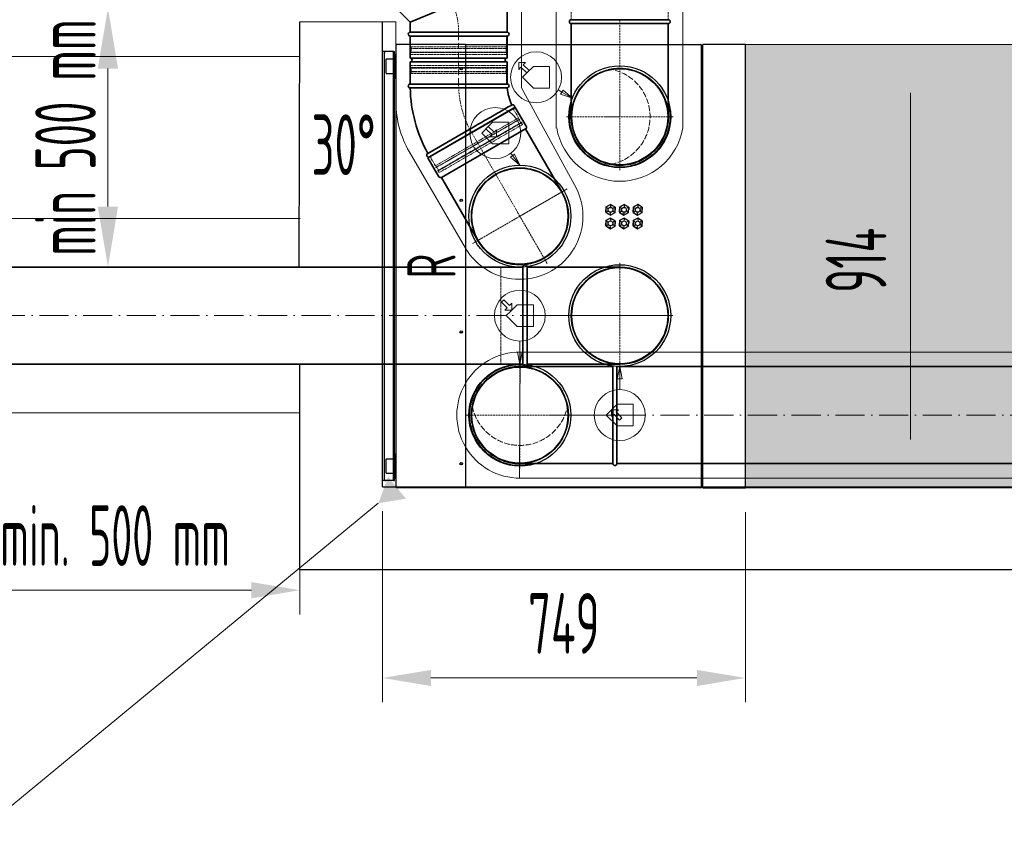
# Model space of a CAD drawing. Header units: millimetres. Extents: x -118717 to 8962, y 22910 to 145283.
# Tile 189 of 193: x 2660 to 4690, y 111001 to 112698. Entities that reach past the tile are written whole.
import ezdxf
from ezdxf.enums import TextEntityAlignment as Align

# ---------------------------------------------------------------- set-up
doc = ezdxf.new("R2010")
doc.units = ezdxf.units.MM
for name, pattern in [('ACAD_ISO02W100', [15, 12, -3]), ('ACAD_ISO10W100', [18, 12, -3, 0, -3]), ('phl_thick', [0])]:
    doc.linetypes.add(name, pattern=pattern)
for name, color, linetype, lineweight in [('UT_KOTY - DIMENZE', 7, 'Continuous', 5), ('VZT_01 SUP (PŘÍVOD) - OBRYS', 5, 'Continuous', 35), ('VZT_02 SUP (PŘÍVOD) - OSA', 5, 'ACAD_ISO10W100', 5), ('VZT_04 SUP (PŘÍVOD) - SKRYTÉ', 5, 'ACAD_ISO02W100', 5), ('VZT_05 ETA (ODVOD) - OBRYS', 6, 'Continuous', 35), ('VZT_06 ETA (ODVOD) - OSA', 6, 'ACAD_ISO10W100', 5), ('VZT_08 ETA (ODVOD) - SKRYTÉ', 6, 'ACAD_ISO02W100', 5), ('VZT_09 ODA (SÁNÍ) - OBRYS', 3, 'Continuous', 35), ('VZT_10 ODA (SÁNÍ) - OSA', 3, 'ACAD_ISO10W100', 5), ('VZT_12 ODA (SÁNÍ) - SKRYTÉ', 3, 'ACAD_ISO02W100', 5), ('VZT_13 EHA (VÝFUK) - OBRYS', 14, 'Continuous', 35), ('VZT_14 EHA (VÝFUK) - OSA', 14, 'ACAD_ISO10W100', 5), ('VZT_16 EHA (VÝFUK) - SKRYTÉ', 14, 'ACAD_ISO02W100', 5), ('VZT_21 ZAŘÍZENÍ - OBRYS', 1, 'Continuous', 30), ('VZT_22 ZAŘÍZENÍ - DETAIL', 8, 'Continuous', 5), ('VZT_23 ZAŘÍZENÍ - SERVISNÍ PROSTOR', 8, 'Continuous', 5), ('VZT_50 POPIS - OBECNE', 7, 'Continuous', 13), ('VZT_60_KOTY - DIMENZE', 7, 'Continuous', 5), ('VZT_IZOLACE - TEPELNÁ', 6, 'IZOLACE TEPELNA', 13)]:
    doc.layers.add(name, color=color, linetype=linetype, lineweight=lineweight)
for name, color, linetype, lineweight, plot in [('VZT_03 SUP (PŘÍVOD) - NETISK', 8, 'ACAD_ISO02W100', 5, False), ('VZT_07 ETA (ODVOD) - NETISK', 8, 'ACAD_ISO02W100', 5, False), ('VZT_11 ODA (SÁNÍ) - NETISK', 8, 'ACAD_ISO02W100', 5, False), ('VZT_15 EHA (VÝFUK) - NETISK', 8, 'ACAD_ISO02W100', 5, False)]:
    doc.layers.add(name, color=color, linetype=linetype, lineweight=lineweight, plot=plot)
doc.styles.add('EVORA_125', font='isocp.shx', dxfattribs={"width": 0.6, "height": 125})
doc.styles.add('ISOCP 2.5', font='isocp.shx', dxfattribs={"width": 0.6, "height": 2.5})
doc.styles.add('JS', font='isocp.shx', dxfattribs={"width": 0.6, "height": 125})
doc.styles.get("Standard").update_dxf_attribs({"font": 'arial.ttf'})
doc.linetypes.add('IZOLACE TEPELNA', pattern='A,12.7,-1.5,["T",Standard,S=2.54,R=0,X=0,Y=-1.27],-3', length=17.2)

# ---------------------------------------------------------------- blocks, each defined once
blk = doc.blocks.new('_DatumFilled')
at = {"color": 0}
blk.add_solid([(0, 0.577), (-1, 0), (0, -0.577)], dxfattribs=at)

msp = doc.modelspace()

# ---------------------------------------------------------------- hatches: boundary and pattern name
at = {"layer": 'VZT_23 ZAŘÍZENÍ - SERVISNÍ PROSTOR'}
h = msp.add_hatch(color=256, dxfattribs=at)
h.dxf.hatch_style = 1
h.paths.add_polyline_path([(4156.2, 112647.5), (4156.2, 111733.3), (4758, 111733.3), (4758, 112647.5)])

# ---------------------------------------------------------------- linework, layer by layer
for p, q in [((3236.2, 112188.3), (3237.2, 112693.7)), ((3407.7, 112190.4), (3407.8, 112693.7)), ((3237.7, 111565.2), (3237.7, 111988.3)), ((3407.7, 111735.2), (3407.7, 111988.3)), ((3407.7, 111735.2), (5367.8, 111735.2)), ((3237.7, 111565.2), (5537.7, 111565.2))]:
    msp.add_line(p, q)
at = {"layer": 'UT_KOTY - DIMENZE'}
msp.add_line((2841.8, 112313.3), (2841.8, 112597.7), dxfattribs=at)
for points in [[(2820.9, 112597.7), (2862.6, 112597.7), (2841.8, 112722.7)], [(2820.9, 112313.3), (2862.6, 112313.3), (2841.8, 112188.3)]]:
    msp.add_solid(points, dxfattribs=at)
at = {"layer": 'VZT_01 SUP (PŘÍVOD) - OBRYS'}
for p, q in [((3664.7, 112776.1), (3464.9, 112693.4)), ((3664.7, 112776.1), (3664.9, 112672.7)), ((3464.9, 112693.4), (3435.6, 112722.7)), ((3464.9, 112672.7), (3464.9, 112693.4)), ((3664.9, 112672.7), (3464.9, 112672.7)), ((3464.9, 112664.7), (3664.9, 112664.7)), ((3664.9, 112664.7), (3464.9, 112664.7)), ((3464.9, 112619.2), (3464.9, 112664.7)), ((3664.9, 112619.2), (3664.9, 112664.7)), ((3664.9, 112619.2), (3464.9, 112619.2)), ((3664.9, 112611.2), (3464.9, 112611.2)), ((3464.9, 112565.7), (3464.9, 112611.2)), ((3664.9, 112565.7), (3664.9, 112611.2)), ((3664.9, 112565.7), (3464.9, 112565.7)), ((3664.9, 112565.7), (3464.9, 112565.7)), ((3565, 112557.7), (3464.9, 112557.7)), ((3505.1, 112415.7), (3678.3, 112515.7)), ((3587.8, 112472.7), (3501.1, 112422.6))]:
    msp.add_line(p, q, dxfattribs=at)
msp.add_lwpolyline([(3529.6, 112373.3), (3702.8, 112473.3, 0.414214), (3704.3, 112478.7), (3681.8, 112517.7), (3501.7, 112413.7), (3524.2, 112374.7, 0.414214)], format="xyb", close=True, dxfattribs=at)
for points in [[(3702.8, 112473.3), (3777.8, 112343.3)], [(3529.6, 112373.3), (3604.6, 112243.3)]]:
    msp.add_lwpolyline(points, dxfattribs=at)
for centre, radius, start, end in [((3464.9, 112668.7), 4, 90, 270), ((3664.9, 112668.7), 4, 270, 90), ((3464.9, 112615.2), 4, 270, 90), ((3664.9, 112615.2), 4, 90, 270), ((3464.9, 112561.7), 4, 90, 270), ((3664.9, 112561.7), 4, 274.5812, 90), ((3764.9, 112565.7), 300, 181.5281, 208.4719), ((3764.9, 112565.7), 100, 184.5812, 205.4188), ((3676.3, 112519.2), 4, 300, 115.4188), ((3503.1, 112419.2), 4, 120, 300), ((3691.2, 112293.3), 100, 210, 30)]:
    msp.add_arc(centre, radius, start, end, dxfattribs=at)
for points, knots in [([(3665.3, 112557.7), (3665.3, 112557.7), (3663, 112557.7), (3654.1, 112557.7), (3647.1, 112557.7), (3629.3, 112557.7), (3618.7, 112557.7), (3594.9, 112557.7), (3582.1, 112557.7), (3567.7, 112557.7), (3566.4, 112557.7), (3565, 112557.7)], [315.294186, 315.294186, 315.294186, 315.294186, 351.735982, 351.735982, 390.710875, 390.710875, 429.832624, 429.832624, 468.991563, 468.991563, 473.053633, 473.053633, 473.053633, 473.053633]), ([(3587.8, 112472.7), (3598.7, 112479), (3609.6, 112485.2), (3630.2, 112497.2), (3639.8, 112502.7), (3656.1, 112512.1), (3662.7, 112515.9), (3671.8, 112521.2), (3674.3, 112522.6), (3674.6, 112522.8), (3674.6, 112522.8), (3674.6, 112522.8)], [157.533456, 157.533456, 157.533456, 157.533456, 195.393508, 195.393508, 234.551342, 234.551342, 273.721472, 273.721472, 312.806301, 312.806301, 315.294186, 315.294186, 315.294186, 315.294186])]:
    msp.add_open_spline(points, degree=3, knots=knots, dxfattribs=at)
at = {"layer": 'VZT_02 SUP (PŘÍVOD) - OSA', "ltscale": 0.3}
for points in [[(3406.9, 112822.7), (3414.9, 112822.7, -0.414214), (3564.9, 112672.7), (3564.9, 112664.7)], [(3564.9, 112565.7), (3564.9, 112565.7, 0.131652), (3591.7, 112465.7, 0.131652)]]:
    msp.add_lwpolyline(points, format="xyb", dxfattribs=at)
at = {"layer": 'VZT_02 SUP (PŘÍVOD) - OSA'}
msp.add_lwpolyline([(3564.9, 112565.7), (3564.9, 112664.7)], dxfattribs=at)
at = {"layer": 'VZT_02 SUP (PŘÍVOD) - OSA', "ltscale": 0.3}
for points in [[(3691.2, 112293.3), (3591.2, 112466.6)], [(3788.7, 112349.6), (3691.2, 112293.3)], [(3691.2, 112293.3), (3593.8, 112237.1)], [(3747.5, 112195.9), (3691.2, 112293.3)]]:
    msp.add_lwpolyline(points, dxfattribs=at)
at = {"layer": 'VZT_03 SUP (PŘÍVOD) - NETISK', "ltscale": 0.4}
for p, q in [((3465.9, 112664.7), (3465.9, 112642.7)), ((3663.9, 112664.7), (3663.9, 112642.7)), ((3465.9, 112642.7), (3663.9, 112642.7)), ((3466.9, 112642.7), (3466.9, 112639.2)), ((3662.9, 112642.7), (3662.9, 112639.2)), ((3464.9, 112639.2), (3664.9, 112639.2)), ((3464.9, 112639.2), (3464.9, 112638.7)), ((3464.9, 112638.7), (3664.9, 112638.7)), ((3464.9, 112631.7), (3664.9, 112631.7)), ((3464.9, 112631.7), (3464.9, 112631.2)), ((3464.9, 112631.2), (3664.9, 112631.2)), ((3465.9, 112630.7), (3663.9, 112630.7)), ((3465.9, 112630.7), (3465.9, 112626.7)), ((3465.9, 112626.7), (3663.9, 112626.7)), ((3466.9, 112638.7), (3466.9, 112631.7)), ((3466.9, 112631.2), (3466.9, 112630.7)), ((3662.9, 112638.7), (3662.9, 112631.7)), ((3662.9, 112631.2), (3662.9, 112630.7)), ((3663.9, 112630.7), (3663.9, 112626.7)), ((3664.9, 112639.2), (3664.9, 112638.7)), ((3664.9, 112631.7), (3664.9, 112631.2)), ((3663.9, 112603.7), (3465.9, 112603.7)), ((3465.9, 112599.7), (3465.9, 112603.7)), ((3663.9, 112599.7), (3663.9, 112603.7)), ((3664.9, 112599.2), (3464.9, 112599.2)), ((3464.9, 112598.7), (3464.9, 112599.2)), ((3664.9, 112598.7), (3464.9, 112598.7)), ((3664.9, 112591.7), (3464.9, 112591.7)), ((3464.9, 112591.2), (3464.9, 112591.7)), ((3664.9, 112591.2), (3464.9, 112591.2)), ((3663.9, 112599.7), (3465.9, 112599.7)), ((3663.9, 112587.7), (3465.9, 112587.7)), ((3465.9, 112565.7), (3465.9, 112587.7)), ((3466.9, 112599.2), (3466.9, 112599.7)), ((3466.9, 112591.7), (3466.9, 112598.7)), ((3466.9, 112587.7), (3466.9, 112591.2)), ((3662.9, 112599.2), (3662.9, 112599.7)), ((3662.9, 112591.7), (3662.9, 112598.7)), ((3662.9, 112587.7), (3662.9, 112591.2)), ((3663.9, 112565.7), (3663.9, 112587.7)), ((3664.9, 112598.7), (3664.9, 112599.2)), ((3664.9, 112591.2), (3664.9, 112591.7)), ((3688.5, 112496.1), (3677.5, 112515.2)), ((3688.5, 112496.1), (3517, 112397.1)), ((3691.1, 112493.6), (3517.9, 112393.6)), ((3691.3, 112493.2), (3518.1, 112393.2)), ((3694.8, 112487.1), (3521.6, 112387.1)), ((3695.1, 112486.7), (3521.9, 112386.7)), ((3694.5, 112485.7), (3523, 112386.7)), ((3696.5, 112482.3), (3525, 112383.3)), ((3689.3, 112492.6), (3687.6, 112495.6)), ((3693.1, 112486.1), (3689.6, 112492.2)), ((3691.3, 112493.2), (3691.1, 112493.6)), ((3693.6, 112485.2), (3693.3, 112485.7)), ((3696.5, 112482.3), (3694.5, 112485.7)), ((3695.1, 112486.7), (3694.8, 112487.1)), ((3517, 112397.1), (3506, 112416.2)), ((3519.6, 112394.6), (3517.9, 112397.6)), ((3518.1, 112393.2), (3517.9, 112393.6)), ((3523.4, 112388.1), (3519.9, 112394.2)), ((3521.9, 112386.7), (3521.6, 112387.1)), ((3525, 112383.3), (3523, 112386.7)), ((3523.9, 112387.2), (3523.6, 112387.7))]:
    msp.add_line(p, q, dxfattribs=at)
at = {"layer": 'VZT_04 SUP (PŘÍVOD) - SKRYTÉ', "ltscale": 2}
msp.add_arc((3691.2, 112293.3), 100, 30, 210, dxfattribs=at)
at = {"layer": 'VZT_05 ETA (ODVOD) - OBRYS'}
for points in [[(3697.2, 112188.3), (2160, 112188.3)], [(3697.2, 112188.3), (3697.2, 111988.4)], [(3706.2, 112188.3), (3706.2, 111988.4)], [(3706.2, 112188.3), (3897.2, 112188.3)], [(3697.2, 111988.3), (2160, 111988.3)], [(3706.2, 111988.4), (3897.2, 111988.4)]]:
    msp.add_lwpolyline(points, dxfattribs=at)
for centre, radius, start, end in [((3701.7, 112188.3), 4.5, 0, 180), ((3897.2, 112088.2), 100, 270, 90), ((3701.7, 111988.4), 4.5, 180, 0)]:
    msp.add_arc(centre, radius, start, end, dxfattribs=at)
at = {"layer": 'VZT_06 ETA (ODVOD) - OSA', "ltscale": 0.3}
for points in [[(3897.2, 112088.3), (3897.2, 112198.3)], [(3697.2, 112088.3), (3897.2, 112088.3)], [(3897.2, 112088.3), (4007.2, 112088.3)], [(3897.2, 112088.3), (3897.2, 111978.3)]]:
    msp.add_lwpolyline(points, dxfattribs=at)
at = {"layer": 'VZT_06 ETA (ODVOD) - OSA', "ltscale": 5}
msp.add_lwpolyline([(2160, 112088.3), (3697.2, 112088.3)], dxfattribs=at)
at = {"layer": 'VZT_07 ETA (ODVOD) - NETISK', "ltscale": 0.4}
msp.add_lwpolyline([(3697.2, 112188.3), (3652.2, 112188.3), (3652.2, 111988.4), (3697.2, 111988.4)], dxfattribs=at)
at = {"layer": 'VZT_08 ETA (ODVOD) - SKRYTÉ', "ltscale": 2}
msp.add_arc((3897.2, 112088.2), 100, 90, 270, dxfattribs=at)
at = {"layer": 'VZT_09 ODA (SÁNÍ) - OBRYS'}
for p, q in [((3691.4, 111983.3), (3883.2, 111983.3)), ((3883.2, 111983.3), (3883.2, 111783.3)), ((3891.2, 111983.3), (3891.2, 111783.3)), ((3883.2, 111783.3), (3691.4, 111783.3))]:
    msp.add_line(p, q, dxfattribs=at)
for points in [[(6407.7, 111983.3), (3891.2, 111983.3)], [(6407.7, 111783.3), (3891.2, 111783.3)]]:
    msp.add_lwpolyline(points, dxfattribs=at)
for centre, radius, start, end in [((3691.2, 111883.3), 104, 74.0576, 270), ((3691.2, 111883.3), 104, 270, 285.9424), ((3887.2, 111783.3), 4, 180, 0)]:
    msp.add_arc(centre, radius, start, end, dxfattribs=at)
msp.add_open_spline([(3691.3, 111783.3), (3689.8, 111783.4), (3688.2, 111783.4), (3685.1, 111783.5), (3683.4, 111783.7), (3680.1, 111784), (3678.5, 111784.2), (3675.2, 111784.7), (3673.5, 111784.9), (3670.2, 111785.6), (3668.6, 111786), (3665.3, 111786.8), (3663.7, 111787.2), (3660.6, 111788.2), (3659, 111788.7), (3656, 111789.8), (3654.5, 111790.4), (3651.7, 111791.6), (3650.2, 111792.2), (3647.3, 111793.6), (3645.8, 111794.3), (3642.9, 111795.8), (3641.5, 111796.7), (3638.6, 111798.4), (3637.2, 111799.3), (3634.4, 111801.1), (3633, 111802.1), (3630.3, 111804.1), (3629, 111805.1), (3626.5, 111807.2), (3625.2, 111808.3), (3622.9, 111810.5), (3621.7, 111811.6), (3619.5, 111813.7), (3618.4, 111814.9), (3616.3, 111817.3), (3615.2, 111818.5), (3613.1, 111821), (3612.1, 111822.3), (3610.1, 111825), (3609.1, 111826.4), (3607.3, 111829.2), (3606.4, 111830.6), (3604.6, 111833.5), (3603.8, 111834.9), (3602.3, 111837.9), (3601.5, 111839.3), (3600.2, 111842.2), (3599.5, 111843.7), (3598.4, 111846.5), (3597.8, 111848), (3596.7, 111851), (3596.2, 111852.6), (3595.2, 111855.7), (3594.8, 111857.3), (3594, 111860.6), (3593.6, 111862.2), (3592.9, 111865.5), (3592.6, 111867.2), (3592.2, 111870.5), (3592, 111872.1), (3591.6, 111875.4), (3591.5, 111877), (3591.4, 111880.2), (3591.3, 111881.8), (3591.3, 111883.3), (3591.3, 111884.9), (3591.4, 111886.5), (3591.5, 111889.7), (3591.6, 111891.3), (3592, 111894.6), (3592.2, 111896.2), (3592.6, 111899.5), (3592.9, 111901.2), (3593.6, 111904.5), (3594, 111906.1), (3594.8, 111909.4), (3595.2, 111911), (3596.2, 111914.1), (3596.7, 111915.7), (3597.8, 111918.7), (3598.4, 111920.2), (3599.5, 111923), (3600.2, 111924.5), (3601.5, 111927.4), (3602.3, 111928.8), (3603.8, 111931.8), (3604.6, 111933.2), (3606.4, 111936.1), (3607.3, 111937.5), (3609.1, 111940.3), (3610.1, 111941.7), (3612.1, 111944.4), (3613.1, 111945.7), (3615.2, 111948.2), (3616.3, 111949.4), (3618.4, 111951.8), (3619.5, 111953), (3621.7, 111955.1), (3622.9, 111956.2), (3625.2, 111958.4), (3626.5, 111959.5), (3629, 111961.6), (3630.3, 111962.6), (3633, 111964.6), (3634.4, 111965.6), (3637.2, 111967.4), (3638.6, 111968.3), (3641.5, 111970), (3642.9, 111970.9), (3645.8, 111972.4), (3647.3, 111973.1), (3650.2, 111974.5), (3651.7, 111975.1), (3654.5, 111976.3), (3656, 111976.9), (3659, 111978), (3660.6, 111978.5), (3663.7, 111979.5), (3665.3, 111979.9), (3668.6, 111980.7), (3670.2, 111981.1), (3673.5, 111981.8), (3675.2, 111982), (3678.5, 111982.5), (3680.1, 111982.7), (3683.4, 111983), (3685.1, 111983.2), (3688.2, 111983.3), (3689.8, 111983.3), (3691.3, 111983.3)], degree=3, knots=[-148.058014, -148.058014, -148.058014, -148.058014, -143.505913, -143.505913, -138.87378, -138.87378, -134.241647, -134.241647, -129.609514, -129.609514, -124.977381, -124.977381, -120.345248, -120.345248, -115.713115, -115.713115, -111.080982, -111.080982, -106.451331, -106.451331, -101.82168, -101.82168, -97.192029, -97.192029, -92.562378, -92.562378, -87.932727, -87.932727, -83.303076, -83.303076, -78.673425, -78.673425, -74.043774, -74.043774, -69.415617, -69.415617, -64.787461, -64.787461, -60.159305, -60.159305, -55.531148, -55.531148, -50.902992, -50.902992, -46.274836, -46.274836, -41.646679, -41.646679, -37.018523, -37.018523, -32.391208, -32.391208, -27.763892, -27.763892, -23.136577, -23.136577, -18.509262, -18.509262, -13.881946, -13.881946, -9.254631, -9.254631, -4.627315, -4.627315, 0, 0, 0, 4.627315, 4.627315, 9.254631, 9.254631, 13.881946, 13.881946, 18.509262, 18.509262, 23.136577, 23.136577, 27.763892, 27.763892, 32.391208, 32.391208, 37.018523, 37.018523, 41.646679, 41.646679, 46.274836, 46.274836, 50.902992, 50.902992, 55.531148, 55.531148, 60.159305, 60.159305, 64.787461, 64.787461, 69.415617, 69.415617, 74.043774, 74.043774, 78.673425, 78.673425, 83.303076, 83.303076, 87.932727, 87.932727, 92.562378, 92.562378, 97.192029, 97.192029, 101.82168, 101.82168, 106.451331, 106.451331, 111.080982, 111.080982, 115.713115, 115.713115, 120.345248, 120.345248, 124.977381, 124.977381, 129.609514, 129.609514, 134.241647, 134.241647, 138.87378, 138.87378, 143.505913, 143.505913, 148.058014, 148.058014, 148.058014, 148.058014], dxfattribs=at)
at = {"layer": 'VZT_10 ODA (SÁNÍ) - OSA', "ltscale": 0.3}
for p in [(3691.2, 111993.3), (3581.2, 111883.3), (3691.2, 111773.3), (3891.2, 111883.3)]:
    msp.add_line(p, (3691.2, 111883.3), dxfattribs=at)
at = {"layer": 'VZT_10 ODA (SÁNÍ) - OSA', "ltscale": 5}
msp.add_lwpolyline([(3891.2, 111883.3), (6407.7, 111883.3)], dxfattribs=at)
at = {"layer": 'VZT_11 ODA (SÁNÍ) - NETISK', "ltscale": 0.4}
msp.add_line((3891.2, 111783.3), (3929.2, 111783.3), dxfattribs=at)
at = {"layer": 'VZT_12 ODA (SÁNÍ) - SKRYTÉ'}
msp.add_circle((3691.2, 111883.3), 100, dxfattribs=at)
msp.add_arc((3691.2, 111920.8), 100, 190.8069, 349.1931, dxfattribs=at)
at = {"layer": 'VZT_13 EHA (VÝFUK) - OBRYS'}
for p, q in [((3797.2, 112698.3), (3997.2, 112698.3)), ((3797.2, 112690.3), (3997.2, 112690.3)), ((3797.2, 112498.5), (3797.2, 112690.3)), ((3997.2, 112690.3), (3997.2, 112498.5))]:
    msp.add_line(p, q, dxfattribs=at)
for centre, radius, start, end in [((3797.2, 112694.3), 4, 90, 270), ((3997.2, 112694.3), 4, 270, 90), ((3897.2, 112498.3), 104, 164.0576, 0), ((3897.2, 112498.3), 104, 0, 15.9424)]:
    msp.add_arc(centre, radius, start, end, dxfattribs=at)
for points in [[(3797.2, 112498.4), (3797.2, 112498.5), (3797.2, 112498.5), (3797.2, 112498.5)], [(3997.2, 112498.5), (3997.2, 112498.5), (3997.2, 112498.5), (3997.2, 112498.4)]]:
    msp.add_open_spline(points, degree=3, dxfattribs=at)
msp.add_open_spline([(3997.2, 112498.4), (3997.2, 112496.9), (3997.2, 112495.4), (3997, 112492.2), (3996.9, 112490.5), (3996.6, 112487.3), (3996.4, 112485.6), (3995.9, 112482.3), (3995.6, 112480.6), (3995, 112477.3), (3994.6, 112475.7), (3993.8, 112472.4), (3993.3, 112470.8), (3992.4, 112467.7), (3991.9, 112466.1), (3990.8, 112463.1), (3990.2, 112461.6), (3989, 112458.8), (3988.4, 112457.3), (3987, 112454.4), (3986.3, 112453), (3984.7, 112450.1), (3983.9, 112448.6), (3982.2, 112445.7), (3981.3, 112444.3), (3979.4, 112441.5), (3978.5, 112440.1), (3976.5, 112437.4), (3975.4, 112436.1), (3973.3, 112433.6), (3972.3, 112432.4), (3970.1, 112430), (3969, 112428.8), (3966.8, 112426.7), (3965.7, 112425.6), (3963.3, 112423.4), (3962.1, 112422.3), (3959.5, 112420.2), (3958.2, 112419.2), (3955.6, 112417.2), (3954.2, 112416.2), (3951.4, 112414.4), (3950, 112413.5), (3947.1, 112411.8), (3945.6, 112410.9), (3942.7, 112409.4), (3941.3, 112408.7), (3938.4, 112407.3), (3936.9, 112406.7), (3934.1, 112405.5), (3932.6, 112404.9), (3929.6, 112403.8), (3928, 112403.3), (3924.9, 112402.3), (3923.3, 112401.9), (3920, 112401.1), (3918.4, 112400.7), (3915.1, 112400), (3913.4, 112399.8), (3910.1, 112399.3), (3908.5, 112399.1), (3905.2, 112398.8), (3903.6, 112398.6), (3900.3, 112398.5), (3898.8, 112398.5), (3897.2, 112398.5), (3895.7, 112398.5), (3894.1, 112398.5), (3890.9, 112398.6), (3889.3, 112398.8), (3886, 112399.1), (3884.3, 112399.3), (3881, 112399.8), (3879.4, 112400), (3876.1, 112400.7), (3874.4, 112401.1), (3871.2, 112401.9), (3869.6, 112402.3), (3866.4, 112403.3), (3864.9, 112403.8), (3861.9, 112404.9), (3860.4, 112405.5), (3857.5, 112406.7), (3856.1, 112407.3), (3853.2, 112408.7), (3851.7, 112409.4), (3848.8, 112410.9), (3847.4, 112411.8), (3844.5, 112413.5), (3843.1, 112414.4), (3840.3, 112416.2), (3838.9, 112417.2), (3836.2, 112419.2), (3834.9, 112420.2), (3832.4, 112422.3), (3831.1, 112423.4), (3828.8, 112425.6), (3827.6, 112426.7), (3825.4, 112428.8), (3824.3, 112430), (3822.2, 112432.4), (3821.1, 112433.6), (3819, 112436.1), (3818, 112437.4), (3816, 112440.1), (3815, 112441.5), (3813.2, 112444.3), (3812.3, 112445.7), (3810.5, 112448.6), (3809.7, 112450.1), (3808.2, 112453), (3807.4, 112454.4), (3806.1, 112457.3), (3805.4, 112458.8), (3804.3, 112461.6), (3803.7, 112463.1), (3802.6, 112466.1), (3802.1, 112467.7), (3801.1, 112470.8), (3800.7, 112472.4), (3799.8, 112475.7), (3799.5, 112477.3), (3798.8, 112480.6), (3798.5, 112482.3), (3798, 112485.6), (3797.8, 112487.3), (3797.5, 112490.5), (3797.4, 112492.2), (3797.3, 112495.4), (3797.2, 112496.9), (3797.2, 112498.4)], degree=3, knots=[-148.058014, -148.058014, -148.058014, -148.058014, -143.505913, -143.505913, -138.87378, -138.87378, -134.241647, -134.241647, -129.609514, -129.609514, -124.977381, -124.977381, -120.345248, -120.345248, -115.713115, -115.713115, -111.080982, -111.080982, -106.451331, -106.451331, -101.82168, -101.82168, -97.192029, -97.192029, -92.562378, -92.562378, -87.932727, -87.932727, -83.303076, -83.303076, -78.673425, -78.673425, -74.043774, -74.043774, -69.415617, -69.415617, -64.787461, -64.787461, -60.159305, -60.159305, -55.531148, -55.531148, -50.902992, -50.902992, -46.274836, -46.274836, -41.646679, -41.646679, -37.018523, -37.018523, -32.391208, -32.391208, -27.763892, -27.763892, -23.136577, -23.136577, -18.509262, -18.509262, -13.881946, -13.881946, -9.254631, -9.254631, -4.627315, -4.627315, 0, 0, 0, 4.627315, 4.627315, 9.254631, 9.254631, 13.881946, 13.881946, 18.509262, 18.509262, 23.136577, 23.136577, 27.763892, 27.763892, 32.391208, 32.391208, 37.018523, 37.018523, 41.646679, 41.646679, 46.274836, 46.274836, 50.902992, 50.902992, 55.531148, 55.531148, 60.159305, 60.159305, 64.787461, 64.787461, 69.415617, 69.415617, 74.043774, 74.043774, 78.673425, 78.673425, 83.303076, 83.303076, 87.932727, 87.932727, 92.562378, 92.562378, 97.192029, 97.192029, 101.82168, 101.82168, 106.451331, 106.451331, 111.080982, 111.080982, 115.713115, 115.713115, 120.345248, 120.345248, 124.977381, 124.977381, 129.609514, 129.609514, 134.241647, 134.241647, 138.87378, 138.87378, 143.505913, 143.505913, 148.058014, 148.058014, 148.058014, 148.058014], dxfattribs=at)
at = {"layer": 'VZT_14 EHA (VÝFUK) - OSA', "ltscale": 0.3}
for p in [(3897.2, 112698.3), (3787.2, 112498.3), (3897.2, 112388.3), (4007.2, 112498.3)]:
    msp.add_line(p, (3897.2, 112498.3), dxfattribs=at)
at = {"layer": 'VZT_15 EHA (VÝFUK) - NETISK', "ltscale": 0.4}
for p, q in [((3797.2, 112698.3), (3797.2, 112736.3)), ((3997.2, 112698.3), (3997.2, 112736.3))]:
    msp.add_line(p, q, dxfattribs=at)
at = {"layer": 'VZT_16 EHA (VÝFUK) - SKRYTÉ'}
msp.add_circle((3897.2, 112498.3), 100, dxfattribs=at)
msp.add_arc((3859.7, 112498.3), 100, 280.8069, 79.1931, dxfattribs=at)
at = {"layer": 'VZT_21 ZAŘÍZENÍ - OBRYS'}
for p, q in [((3436.2, 111735), (3436.2, 112645.8)), ((3579.2, 112647.5), (3437.9, 112647.5)), ((3579.2, 112647.5), (3579.2, 111733.3)), ((3579.4, 112645.8), (3579.2, 112645.8)), ((3579.4, 112647.5), (4064.1, 112647.5)), ((3579.4, 112647.5), (3579.4, 112645.8)), ((4064.1, 112647.5), (4064.1, 112647)), ((4064.2, 112647.5), (4065.1, 112647.5)), ((4065.1, 112647.5), (4065.1, 111733.3)), ((4067.2, 112644.3), (4065.1, 112644.3)), ((4067.2, 111735.7), (4067.2, 112644.5)), ((4068.8, 112646), (4068.7, 112646)), ((4068.8, 111733.3), (4068.8, 112647.5)), ((3429.9, 112632.5), (3407.7, 112632.5)), ((3407.7, 111748.3), (3407.7, 112632.5)), ((3412.2, 111748.3), (3412.2, 112632.5)), ((3412.7, 112632.5), (3414.7, 112632.5)), ((3415.5, 112632.5), (3414.7, 112632.5)), ((3430.7, 112632.5), (3429.9, 112632.5)), ((3430.7, 112607.5), (3430.7, 112632.5)), ((3430.7, 112632.5), (3432.7, 112632.5)), ((3432.7, 112610), (3432.7, 112632.5)), ((3434.2, 112627.5), (3436.2, 112627.5)), ((3434.2, 112577.5), (3434.2, 112627.5)), ((3415.2, 112588), (3415.2, 112617)), ((3415.7, 112617.5), (3429.7, 112617.5)), ((3430.2, 112617), (3430.2, 112588)), ((3430.2, 112606.5), (3432.7, 112606.5)), ((3430.7, 112607.5), (3430.7, 112606.5)), ((3430.7, 112607.5), (3432.7, 112607.5)), ((3432.7, 112595), (3432.7, 112610)), ((3434.2, 112610), (3432.7, 112610)), ((3415.7, 112587.5), (3429.7, 112587.5)), ((3430.2, 112598.5), (3432.7, 112598.5)), ((3430.7, 112598.5), (3430.7, 112597.5)), ((3432.7, 112597.5), (3430.7, 112597.5)), ((3430.7, 111783.3), (3430.7, 112597.5)), ((3434.2, 112595), (3432.7, 112595)), ((3432.7, 111785.8), (3432.7, 112595)), ((3434.2, 112577.5), (3436.2, 112577.5)), ((3878.3, 112317.5), (3868.7, 112312.2)), ((3878.3, 112317.5), (3878.2, 112312.9)), ((3887.7, 112311.9), (3878.3, 112317.5)), ((3878.3, 112317.5), (3883, 112314.7)), ((3878.3, 112317.5), (3878.3, 112317.5)), ((3906.3, 112317.5), (3896.7, 112312.2)), ((3906.3, 112317.5), (3906.2, 112312.9)), ((3915.7, 112311.9), (3906.3, 112317.5)), ((3906.3, 112317.5), (3911, 112314.7)), ((3906.3, 112317.5), (3906.3, 112317.5)), ((3934.3, 112317.5), (3924.7, 112312.2)), ((3934.3, 112317.5), (3934.2, 112312.9)), ((3943.7, 112311.9), (3934.3, 112317.5)), ((3934.3, 112317.5), (3939, 112314.7)), ((3934.3, 112317.5), (3934.3, 112317.5)), ((3868.7, 112312.2), (3868.5, 112301.2)), ((3868.5, 112301.3), (3868.6, 112306.7)), ((3868.5, 112301.2), (3872.6, 112303.5)), ((3868.5, 112301.3), (3868.5, 112301.3)), ((3868.5, 112301.2), (3877.9, 112295.6)), ((3868.7, 112312.2), (3873.5, 112314.9)), ((3868.7, 112312.2), (3872.7, 112309.8)), ((3868.7, 112312.2), (3868.7, 112312.2)), ((3877.9, 112295.6), (3873.2, 112298.4)), ((3877.9, 112295.6), (3887.5, 112300.9)), ((3877.9, 112295.6), (3878, 112300.2)), ((3887.5, 112300.9), (3882.7, 112298.2)), ((3887.5, 112300.9), (3883.6, 112303.3)), ((3887.7, 112311.9), (3883.7, 112309.6)), ((3887.5, 112300.9), (3887.7, 112311.9)), ((3887.5, 112300.9), (3887.5, 112300.9)), ((3887.7, 112311.8), (3887.6, 112306.4)), ((3887.7, 112311.8), (3887.7, 112311.8)), ((3896.7, 112312.2), (3896.5, 112301.2)), ((3896.5, 112301.3), (3896.6, 112306.7)), ((3896.5, 112301.2), (3900.6, 112303.5)), ((3896.5, 112301.3), (3896.5, 112301.3)), ((3896.5, 112301.2), (3905.9, 112295.6)), ((3896.7, 112312.2), (3901.5, 112314.9)), ((3896.7, 112312.2), (3900.7, 112309.8)), ((3896.7, 112312.2), (3896.7, 112312.2)), ((3905.9, 112295.6), (3901.2, 112298.4)), ((3905.9, 112295.6), (3915.5, 112300.9)), ((3905.9, 112295.6), (3906, 112300.2)), ((3915.5, 112300.9), (3910.7, 112298.2)), ((3915.5, 112300.9), (3911.6, 112303.3)), ((3915.7, 112311.9), (3911.7, 112309.6)), ((3915.5, 112300.9), (3915.7, 112311.9)), ((3915.5, 112300.9), (3915.5, 112300.9)), ((3915.7, 112311.8), (3915.6, 112306.4)), ((3915.7, 112311.8), (3915.7, 112311.8)), ((3924.7, 112312.2), (3924.5, 112301.2)), ((3924.5, 112301.3), (3924.6, 112306.7)), ((3924.5, 112301.2), (3928.6, 112303.5)), ((3924.5, 112301.3), (3924.5, 112301.3)), ((3924.5, 112301.2), (3933.9, 112295.6)), ((3924.7, 112312.2), (3929.5, 112314.9)), ((3924.7, 112312.2), (3928.7, 112309.8)), ((3924.7, 112312.2), (3924.7, 112312.2)), ((3933.9, 112295.6), (3929.2, 112298.4)), ((3933.9, 112295.6), (3943.5, 112300.9)), ((3933.9, 112295.6), (3934, 112300.2)), ((3943.5, 112300.9), (3938.7, 112298.2)), ((3943.5, 112300.9), (3939.6, 112303.3)), ((3943.7, 112311.9), (3939.7, 112309.6)), ((3943.5, 112300.9), (3943.7, 112311.9)), ((3943.5, 112300.9), (3943.5, 112300.9)), ((3943.7, 112311.8), (3943.6, 112306.4)), ((3943.7, 112311.8), (3943.7, 112311.8)), ((3868.7, 112284.2), (3868.5, 112273.2)), ((3868.5, 112273.3), (3868.6, 112278.7)), ((3878.3, 112289.5), (3868.7, 112284.2)), ((3868.7, 112284.2), (3873.5, 112286.9)), ((3868.7, 112284.2), (3872.7, 112281.8)), ((3868.7, 112284.2), (3868.7, 112284.2)), ((3877.9, 112295.6), (3877.9, 112295.6)), ((3878.3, 112289.5), (3878.2, 112284.9)), ((3887.7, 112283.9), (3878.3, 112289.5)), ((3878.3, 112289.5), (3883, 112286.7)), ((3878.3, 112289.5), (3878.3, 112289.5)), ((3887.7, 112283.9), (3883.7, 112281.6)), ((3887.5, 112272.9), (3887.7, 112283.9)), ((3887.7, 112283.8), (3887.6, 112278.4)), ((3887.7, 112283.8), (3887.7, 112283.8)), ((3896.7, 112284.2), (3896.5, 112273.2)), ((3896.5, 112273.3), (3896.6, 112278.7)), ((3906.3, 112289.5), (3896.7, 112284.2)), ((3896.7, 112284.2), (3901.5, 112286.9)), ((3896.7, 112284.2), (3900.7, 112281.8)), ((3896.7, 112284.2), (3896.7, 112284.2)), ((3905.9, 112295.6), (3905.9, 112295.6)), ((3906.3, 112289.5), (3906.2, 112284.9)), ((3915.7, 112283.9), (3906.3, 112289.5)), ((3906.3, 112289.5), (3911, 112286.7)), ((3906.3, 112289.5), (3906.3, 112289.5)), ((3915.7, 112283.9), (3911.7, 112281.6)), ((3915.5, 112272.9), (3915.7, 112283.9)), ((3915.7, 112283.8), (3915.6, 112278.4)), ((3915.7, 112283.8), (3915.7, 112283.8)), ((3924.7, 112284.2), (3924.5, 112273.2)), ((3924.5, 112273.3), (3924.6, 112278.7)), ((3934.3, 112289.5), (3924.7, 112284.2)), ((3924.7, 112284.2), (3929.5, 112286.9)), ((3924.7, 112284.2), (3928.7, 112281.8)), ((3924.7, 112284.2), (3924.7, 112284.2)), ((3933.9, 112295.6), (3933.9, 112295.6)), ((3934.3, 112289.5), (3934.2, 112284.9)), ((3943.7, 112283.9), (3934.3, 112289.5)), ((3934.3, 112289.5), (3939, 112286.7)), ((3934.3, 112289.5), (3934.3, 112289.5)), ((3943.7, 112283.9), (3939.7, 112281.6)), ((3943.5, 112272.9), (3943.7, 112283.9)), ((3943.7, 112283.8), (3943.6, 112278.4)), ((3943.7, 112283.8), (3943.7, 112283.8)), ((3868.5, 112273.2), (3872.6, 112275.5)), ((3868.5, 112273.3), (3868.5, 112273.3)), ((3868.5, 112273.2), (3877.9, 112267.6)), ((3877.9, 112267.6), (3873.2, 112270.4)), ((3877.9, 112267.6), (3887.5, 112272.9)), ((3877.9, 112267.6), (3878, 112272.2)), ((3877.9, 112267.6), (3877.9, 112267.6)), ((3887.5, 112272.9), (3882.7, 112270.2)), ((3887.5, 112272.9), (3883.6, 112275.3)), ((3887.5, 112272.9), (3887.5, 112272.9)), ((3896.5, 112273.2), (3900.6, 112275.5)), ((3896.5, 112273.3), (3896.5, 112273.3)), ((3896.5, 112273.2), (3905.9, 112267.6)), ((3905.9, 112267.6), (3901.2, 112270.4)), ((3905.9, 112267.6), (3915.5, 112272.9)), ((3905.9, 112267.6), (3906, 112272.2)), ((3905.9, 112267.6), (3905.9, 112267.6)), ((3915.5, 112272.9), (3910.7, 112270.2)), ((3915.5, 112272.9), (3911.6, 112275.3)), ((3915.5, 112272.9), (3915.5, 112272.9)), ((3924.5, 112273.2), (3928.6, 112275.5)), ((3924.5, 112273.3), (3924.5, 112273.3)), ((3924.5, 112273.2), (3933.9, 112267.6)), ((3933.9, 112267.6), (3929.2, 112270.4)), ((3933.9, 112267.6), (3943.5, 112272.9)), ((3933.9, 112267.6), (3934, 112272.2)), ((3933.9, 112267.6), (3933.9, 112267.6)), ((3943.5, 112272.9), (3938.7, 112270.2)), ((3943.5, 112272.9), (3939.6, 112275.3)), ((3943.5, 112272.9), (3943.5, 112272.9)), ((3681.3, 111981.8), (3701.2, 111981.8)), ((3681.3, 111981.8), (3701.2, 111981.8)), ((3415.2, 111763.8), (3415.2, 111792.8)), ((3415.7, 111793.3), (3429.7, 111793.3)), ((3430.2, 111792.8), (3430.2, 111763.8)), ((3434.2, 111803.3), (3436.2, 111803.3)), ((3434.2, 111753.3), (3434.2, 111803.3)), ((3430.2, 111782.3), (3432.7, 111782.3)), ((3430.2, 111774.3), (3432.7, 111774.3)), ((3430.7, 111783.3), (3430.7, 111782.3)), ((3430.7, 111783.3), (3432.7, 111783.3)), ((3430.7, 111774.3), (3430.7, 111773.3)), ((3432.7, 111773.3), (3430.7, 111773.3)), ((3430.7, 111748.3), (3430.7, 111773.3)), ((3432.7, 111770.8), (3432.7, 111785.8)), ((3434.2, 111785.8), (3432.7, 111785.8)), ((3434.2, 111770.8), (3432.7, 111770.8)), ((3432.7, 111748.3), (3432.7, 111770.8)), ((3415.7, 111763.3), (3429.7, 111763.3)), ((3434.2, 111753.3), (3436.2, 111753.3)), ((3429.9, 111748.3), (3407.7, 111748.3)), ((3412.7, 111748.3), (3414.7, 111748.3)), ((3415.5, 111748.3), (3414.7, 111748.3)), ((3430.7, 111748.3), (3429.9, 111748.3)), ((3430.7, 111748.3), (3432.7, 111748.3)), ((3579.2, 111733.3), (3437.9, 111733.3)), ((3579.2, 111735), (3579.4, 111735)), ((3579.4, 111735), (3579.4, 111733.3)), ((4064.1, 111733.3), (3579.4, 111733.3)), ((4064.1, 111733.9), (4064.1, 111733.3)), ((4064.2, 111733.3), (4065.1, 111733.3)), ((4067.2, 111736.3), (4065.1, 111736.3)), ((4067.9, 111734.3), (4067.9, 111734.8)), ((4067.9, 111734.3), (4068.6, 111734.3)), ((4068.8, 111734.2), (4068.7, 111734.2))]:
    msp.add_line(p, q, dxfattribs=at)
msp.add_lwpolyline([(4068.8, 111733.3), (4156.2, 111733.3), (4156.2, 112647.5), (4068.8, 112647.5)], dxfattribs=at)
for centre, radius in [((3897.2, 112498.3), 105), ((3570.2, 112597.5), 2.5), ((3570.2, 112597.5), 2.15), ((3897.2, 112498.3), 100), ((3897.2, 112498.3), 99), ((3691.2, 112293.3), 105), ((3691.2, 112293.3), 100), ((3691.2, 112293.3), 99), ((3570.2, 112326.1), 2.5), ((3570.2, 112326.1), 2.15), ((3878.1, 112306.5), 5), ((3906.1, 112306.5), 5), ((3934.1, 112306.5), 5), ((3878.1, 112278.5), 5), ((3906.1, 112278.5), 5), ((3934.1, 112278.5), 5), ((3897.2, 112088.3), 105), ((3897.2, 112088.3), 100), ((3897.2, 112088.3), 99), ((3570.2, 112054.7), 2.5), ((3570.2, 112054.7), 2.15), ((3691.2, 111883.3), 105), ((3691.2, 111883.3), 100), ((3691.2, 111883.3), 99), ((3570.2, 111783.3), 2.5), ((3570.2, 111783.3), 2.15)]:
    msp.add_circle(centre, radius, dxfattribs=at)
for centre, start, end in [((3415.7, 112617), 90, 180), ((3429.7, 112617), 0, 90), ((3415.7, 112588), 180, 270), ((3429.7, 112588), 270, 0), ((3415.7, 111792.8), 90, 180), ((3429.7, 111792.8), 0, 90), ((3415.7, 111763.8), 180, 270), ((3429.7, 111763.8), 270, 0)]:
    msp.add_arc(centre, 0.5, start, end, dxfattribs=at)
for points, knots in [([(3437.9, 112647.5), (3437.3, 112647.1), (3436.6, 112646.7), (3436.4, 112646.3), (3436.3, 112646.1), (3436.2, 112646), (3436.2, 112645.8)], [-1, -1, -1, -1, -0.2469362, -0.2469362, -0.2469362, 0, 0, 0, 0]), ([(3437.3, 112647.4), (3436.9, 112647.3), (3436.5, 112646.9), (3436.4, 112646.5), (3436.3, 112646.3), (3436.2, 112646.1), (3436.2, 112645.8)], [-0.7752376, -0.7752376, -0.7752376, -0.7752376, -0.2469362, -0.2469362, -0.2469362, 0, 0, 0, 0]), ([(4065.1, 112647.5), (4065.1, 112647.1), (4064.7, 112646.7), (4064.1, 112646.3), (4063.9, 112646.1), (4063.6, 112646), (4063.4, 112645.8)], [-1, -1, -1, -1, -0.246936, -0.246936, -0.246936, 0, 0, 0, 0]), ([(4063.4, 112645.8), (4063.8, 112646.4), (4064.2, 112646.9), (4064.2, 112647.4), (4064.2, 112647.4), (4064.2, 112647.5), (4064.2, 112647.5)], [0, 0, 0, 0, 0.909225, 0.909225, 0.909225, 1, 1, 1, 1]), ([(4064, 112647.4), (4063.8, 112647.3), (4063.7, 112646.9), (4063.6, 112646.5), (4063.5, 112646.3), (4063.5, 112646.1), (4063.4, 112645.8)], [-0.7752376, -0.7752376, -0.7752376, -0.7752376, -0.2469362, -0.2469362, -0.2469362, 0, 0, 0, 0]), ([(4068.7, 112646), (4068.1, 112645.7), (4067.5, 112645.3), (4067.3, 112644.9), (4067.3, 112644.8), (4067.2, 112644.7), (4067.2, 112644.5)], [-1, -1, -1, -1, -0.2229997, -0.2229997, -0.2229997, 0, 0, 0, 0]), ([(4068.1, 112645.9), (4067.7, 112645.8), (4067.5, 112645.4), (4067.3, 112645.1), (4067.3, 112644.9), (4067.2, 112644.7), (4067.2, 112644.5)], [-0.7311109, -0.7311109, -0.7311109, -0.7311109, -0.2229997, -0.2229997, -0.2229997, 0, 0, 0, 0]), ([(3437.3, 111733.5), (3436.9, 111733.6), (3436.5, 111734), (3436.4, 111734.4), (3436.3, 111734.6), (3436.2, 111734.8), (3436.2, 111735)], [-0.7752376, -0.7752376, -0.7752376, -0.7752376, -0.2469362, -0.2469362, -0.2469362, 0, 0, 0, 0]), ([(3437.9, 111733.3), (3437.3, 111733.8), (3436.6, 111734.2), (3436.4, 111734.6), (3436.3, 111734.8), (3436.2, 111734.9), (3436.2, 111735)], [-1, -1, -1, -1, -0.246936, -0.246936, -0.246936, 0, 0, 0, 0]), ([(4063.4, 111735), (4063.8, 111734.5), (4064.2, 111734), (4064.2, 111733.5), (4064.2, 111733.5), (4064.2, 111733.4), (4064.2, 111733.3)], [0, 0, 0, 0, 0.909225, 0.909225, 0.909225, 1, 1, 1, 1]), ([(4065.1, 111733.3), (4065.1, 111733.8), (4064.7, 111734.2), (4064.1, 111734.6), (4063.9, 111734.8), (4063.6, 111734.9), (4063.4, 111735)], [-1, -1, -1, -1, -0.246936, -0.246936, -0.246936, 0, 0, 0, 0]), ([(4064, 111733.5), (4063.8, 111733.6), (4063.7, 111734), (4063.6, 111734.4), (4063.5, 111734.6), (4063.5, 111734.8), (4063.4, 111735)], [-0.7752376, -0.7752376, -0.7752376, -0.7752376, -0.2469362, -0.2469362, -0.2469362, 0, 0, 0, 0]), ([(4067.9, 111734.5), (4067.7, 111734.7), (4067.4, 111734.9), (4067.3, 111735.2), (4067.3, 111735.4), (4067.2, 111735.6), (4067.2, 111735.7)], [-0.6418783, -0.6418783, -0.6418783, -0.6418783, -0.2229997, -0.2229997, -0.2229997, 0, 0, 0, 0]), ([(4068.7, 111734.2), (4068.1, 111734.6), (4067.5, 111735), (4067.3, 111735.4), (4067.3, 111735.5), (4067.2, 111735.6), (4067.2, 111735.7)], [-1, -1, -1, -1, -0.223, -0.223, -0.223, 0, 0, 0, 0])]:
    msp.add_open_spline(points, degree=3, knots=knots, dxfattribs=at)
for points in [[(3437.9, 112647.5), (3437.7, 112647.5), (3437.5, 112647.5), (3437.3, 112647.4)], [(4063.4, 112645.8), (4063.6, 112646.1), (4063.8, 112646.4), (4063.9, 112646.6)], [(4064.1, 112647.5), (4064.1, 112647.5), (4064, 112647.5), (4064, 112647.4)], [(4068.7, 112646), (4068.5, 112646), (4068.3, 112646), (4068.1, 112645.9)], [(3437.9, 111733.3), (3437.7, 111733.3), (3437.5, 111733.4), (3437.3, 111733.5)], [(4063.4, 111735), (4063.6, 111734.8), (4063.8, 111734.5), (4063.9, 111734.3)], [(4064.1, 111733.3), (4064.1, 111733.3), (4064, 111733.4), (4064, 111733.5)], [(4068.7, 111734.2), (4068.5, 111734.2), (4068.4, 111734.3), (4068.2, 111734.3)]]:
    msp.add_open_spline(points, degree=3, dxfattribs=at)
at = {"layer": 'VZT_22 ZAŘÍZENÍ - DETAIL'}
for p, q in [((3777.8, 112549), (3770.1, 112553.5)), ((3780.3, 112553.4), (3775.3, 112544.7)), ((3775.3, 112544.7), (3799.4, 112536.5)), ((3777.8, 112549), (3799.4, 112536.5)), ((3799.4, 112536.5), (3780.3, 112553.4)), ((3680, 112421.2), (3672.1, 112415.2)), ((3676, 112418.2), (3672.3, 112423)), ((3691.2, 112398.3), (3680, 112421.2)), ((3672.1, 112415.2), (3691.2, 112398.3)), ((3676, 112418.2), (3691.2, 112398.3)), ((3691.2, 111988.3), (3691.2, 112036)), ((3686.2, 112013.3), (3691.2, 111988.3)), ((3696.2, 112013.3), (3686.2, 112013.3)), ((3691.2, 112013.3), (3691.2, 111988.3)), ((3691.2, 111988.3), (3696.2, 112013.3)), ((3897.1, 111983.3), (3892.1, 111958.3)), ((3897.1, 111958.3), (3897.1, 111983.3)), ((3902.1, 111958.3), (3897.1, 111983.3)), ((3897.1, 111983.3), (3897.1, 111935.7)), ((3892.1, 111958.3), (3902.1, 111958.3))]:
    msp.add_line(p, q, dxfattribs=at)
for points in [[(3710.2, 112593.3), (3705.4, 112588.6), (3693.5, 112600.4), (3688.8, 112595.7), (3688.8, 112609.9), (3703, 112609.9), (3698.3, 112605.2)], [(3719, 112602.1), (3752.6, 112602.1), (3752.6, 112557.3), (3719, 112557.3), (3696.6, 112579.7), (3705.4, 112588.6)], [(3626.1, 112478.2), (3634.9, 112487), (3668.5, 112487), (3668.5, 112442.2), (3634.9, 112442.2), (3612.5, 112464.6)], [(3626.1, 112478.2), (3621.3, 112473.4), (3633.2, 112461.5), (3628.4, 112456.8), (3642.7, 112456.8), (3642.7, 112471), (3637.9, 112466.3)], [(3657.8, 112120.9), (3653, 112116.2), (3664.9, 112104.3), (3660.2, 112099.5), (3674.4, 112099.5), (3674.4, 112113.8), (3669.7, 112109.1)], [(3685.6, 112110.7), (3719.2, 112110.7), (3719.2, 112065.9), (3685.6, 112065.9), (3663.2, 112088.3), (3672.1, 112097.2)], [(3891.5, 111905.7), (3925.1, 111905.7), (3925.1, 111860.9), (3891.5, 111860.9), (3869.1, 111883.3), (3877.9, 111892.2)], [(3901.6, 111877.9), (3896.9, 111873.2), (3885, 111885), (3880.3, 111880.3), (3880.3, 111894.5), (3894.5, 111894.5), (3889.8, 111889.8)]]:
    msp.add_lwpolyline(points, close=True, dxfattribs=at)
for points in [[(3775.3, 112544.7), (3799.4, 112536.5), (3780.3, 112553.4), (3775.3, 112544.7)], [(3672.1, 112415.2), (3691.2, 112398.3), (3680, 112421.2), (3672.1, 112415.2)], [(3686.2, 112013.3), (3691.2, 111988.3), (3696.2, 112013.3), (3686.2, 112013.3)], [(3902.1, 111958.3), (3897.1, 111983.3), (3892.1, 111958.3), (3902.1, 111958.3)]]:
    msp.add_lwpolyline(points, dxfattribs=at)
for centre in [(3724.6, 112579.7), (3640.5, 112464.6), (3691.2, 112088.3), (3897.1, 111883.3)]:
    msp.add_circle(centre, 52.5, dxfattribs=at)
for points in [[(3775.3, 112544.7), (3799.4, 112536.5), (3780.3, 112553.4), (3775.3, 112544.7)], [(3672.1, 112415.2), (3691.2, 112398.3), (3680, 112421.2), (3672.1, 112415.2)], [(3686.2, 112013.3), (3691.2, 111988.3), (3696.2, 112013.3), (3686.2, 112013.3)], [(3902.1, 111958.3), (3897.1, 111983.3), (3892.1, 111958.3), (3902.1, 111958.3)]]:
    msp.add_solid(points, dxfattribs=at)
at = {"layer": 'VZT_23 ZAŘÍZENÍ - SERVISNÍ PROSTOR'}
msp.add_lwpolyline([(4156.2, 112647.5), (4758, 112647.5), (4758, 111733.3), (4156.2, 111733.3)], dxfattribs=at)
at = {"layer": 'VZT_50 POPIS - OBECNE', "linetype": 'phl_thick'}
for p, q in [((4206.2, 112647.5), (4546.9, 112647.5)), ((4496.9, 112547.5), (4496.9, 111833.3)), ((3237.7, 111799.6), (3237.7, 111472.4)), ((3407.7, 111685.2), (3407.7, 111291.5)), ((4156.2, 111683.3), (4156.2, 111291.5)), ((3137.7, 111522.4), (2542.5, 111522.4)), ((3507.7, 111341.5), (4056.2, 111341.5))]:
    msp.add_line(p, q, dxfattribs=at)
at = {"layer": 'VZT_50 POPIS - OBECNE', "color": 8, "ltscale": 2.6}
msp.add_line((3690.6, 111753.4), (3692, 112013.3), dxfattribs=at)
at = {"layer": 'VZT_50 POPIS - OBECNE'}
msp.add_lwpolyline([(3399.3, 111701.6), (2548.7, 111000.7)], dxfattribs=at)
at = {"layer": 'VZT_50 POPIS - OBECNE', "linetype": 'phl_thick'}
for points in [[(4480.3, 112547.5), (4513.6, 112547.5), (4496.9, 112647.5)], [(4480.3, 111833.3), (4513.6, 111833.3), (4496.9, 111733.3)], [(3137.7, 111539.1), (3137.7, 111505.7), (3237.7, 111522.4)], [(3507.7, 111358.1), (3507.7, 111324.8), (3407.7, 111341.5)], [(4056.2, 111358.1), (4056.2, 111324.8), (4156.2, 111341.5)]]:
    msp.add_solid(points, dxfattribs=at)
at = {"layer": 'VZT_IZOLACE - TEPELNÁ', "ltscale": 0.5}
for p, q in [((4027.2, 113201.2), (4027.2, 112475.1)), ((3766, 112475.1), (3766, 113104.9)), ((3694.4, 112558), (3694.9, 112788.7)), ((3237.2, 112693.7), (3435.2, 112693.7)), ((3435.8, 112526.8), (3435.2, 112693.7)), ((3237.9, 112622.7), (2160, 112622.7)), ((3803.8, 112358.3), (3694.4, 112558)), ((3579.2, 112227.3), (3463, 112426.7)), ((3237.9, 112288.3), (2442.5, 112288.3)), ((5538, 112013.3), (3690.5, 112013.3)), ((3237.9, 111888.3), (2442.5, 111888.3)), ((5538, 111753.3), (3690.5, 111753.3))]:
    msp.add_line(p, q, dxfattribs=at)
for centre, radius, start, end in [((3635.8, 112527.4), 200, 180.182, 210.2459), ((3897.2, 112497.1), 131.8, 189.6025, 350.3975), ((3691.2, 112293.3), 130, 209.9803, 30)]:
    msp.add_arc(centre, radius, start, end, dxfattribs=at)
at = {"layer": 'VZT_IZOLACE - TEPELNÁ', "ltscale": 10}
msp.add_arc((3691.2, 111883.3), 130, 89.6667, 270.3333, dxfattribs=at)

# ---------------------------------------------------------------- block references
at = {"layer": 'VZT_50 POPIS - OBECNE', "linetype": 'phl_thick', "xscale": 50, "yscale": 50, "zscale": 50, "rotation": 39.48744944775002}
msp.add_blockref('_DatumFilled', (3437.9, 111733.3), dxfattribs=at)

# ---------------------------------------------------------------- texts
at = {"layer": 'UT_KOTY - DIMENZE', "insert": (2754.3, 112455.5), "char_height": 125, "attachment_point": 5, "rotation": 90, "style": 'ISOCP 2.5'}
msp.add_mtext('min 500 mm', dxfattribs=at)
at = {"layer": 'VZT_22 ZAŘÍZENÍ - DETAIL', "style": 'JS', "width": 0.7}
msp.add_text('R', height=100, rotation=90, dxfattribs=at).set_placement((3508.6, 112190.4), align=Align.MIDDLE_CENTER)
at = {"layer": 'VZT_50 POPIS - OBECNE', "linetype": 'phl_thick', "insert": (4384.4, 112202.3), "char_height": 125, "attachment_point": 5, "rotation": 90, "style": 'EVORA_125'}
msp.add_mtext('\\A1;914', dxfattribs=at)
at = {"layer": 'VZT_50 POPIS - OBECNE', "linetype": 'phl_thick', "char_height": 125, "attachment_point": 5, "style": 'EVORA_125'}
for s, insert in [('\\A1;min. 500 mm', (2840.1, 111634.9)), ('\\A1;749', (3782, 111454))]:
    msp.add_mtext(s, dxfattribs=dict(at, insert=insert))
at = {"layer": 'VZT_60_KOTY - DIMENZE', "style": 'EVORA_125', "width": 0.6}
msp.add_text('30°', height=125, dxfattribs=at).set_placement((3261.6, 112378.2))
at = {"layer": 'VZT_60_KOTY - DIMENZE', "linetype": 'phl_thick', "insert": (5795.2, 111460), "char_height": 125, "attachment_point": 3, "style": 'EVORA_125'}
msp.add_mtext('%%C200 - TI30\\POSA 2200\\~mm', dxfattribs=at)

doc.saveas('drawing.dxf')
